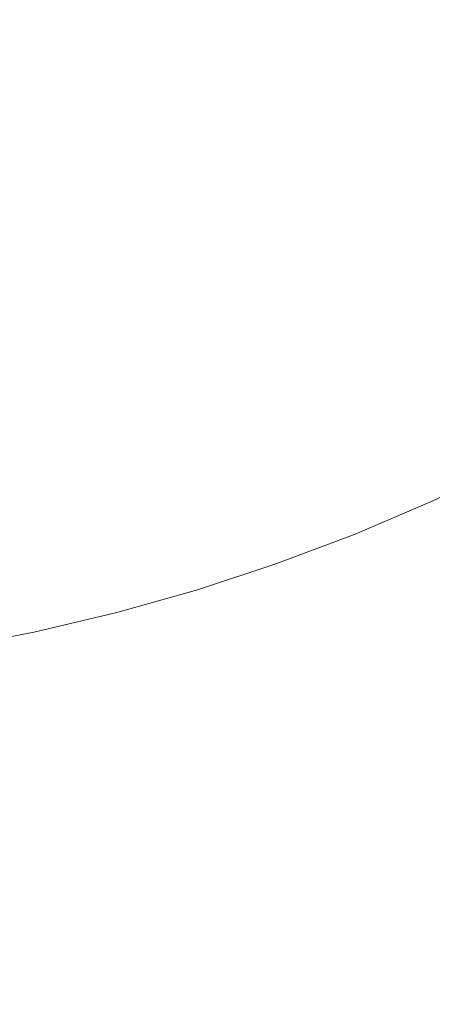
# Model space of a CAD drawing. Header units: centimetres. Extents: x -26 to 27.3, y -25.3 to -23.5.
# Tile 118 of 200: x 9.2702 to 9.3329, y -25.1099 to -24.9599. Entities that reach past the tile are written whole.
import ezdxf

# ---------------------------------------------------------------- set-up
doc = ezdxf.new("R2010")
doc.units = ezdxf.units.CM
doc.header["$LTSCALE"] = 2.54
doc.layers.add('Lucido design-1', color=7, linetype='Continuous')

# ---------------------------------------------------------------- blocks, each defined once
blk = doc.blocks.new('Gruppo-4-1')
at = {"color": 7, "linetype": 'Continuous', "lineweight": 9}
blk.add_3dface([(-25.89065, -23.55989, -349.28267), (-25.89065, -25.15989, -349.28267), (27.20935, -25.15989, -349.28267), (27.20935, -23.55989, -349.28267)], dxfattribs=at)
for points, invisible_edges in [([(9.34119, -24.95494, -350.05903), (9.33279, -24.96036, -350.05903), (9.33118, -24.95776, -350.05633), (9.33947, -24.95241, -350.05633)], 15), ([(9.32964, -24.95524, -350.05351), (9.32124, -24.96017, -350.05351), (9.31986, -24.95771, -350.05057), (9.32816, -24.95284, -350.05057)], 15), ([(9.28853, -24.95692, -350.0308), (9.28009, -24.9601, -350.0308), (9.27947, -24.95834, -350.02722), (9.28783, -24.95518, -350.02722)], 15), ([(9.29854, -24.9572, -350.03774), (9.29009, -24.96081, -350.03774), (9.28928, -24.9588, -350.03431), (9.29765, -24.95523, -350.03431)], 15), ([(9.30899, -24.9575, -350.04438), (9.30051, -24.96155, -350.04438), (9.29949, -24.9593, -350.04108), (9.30787, -24.95529, -350.04108)], 15), ([(9.31986, -24.95771, -350.05057), (9.31137, -24.96222, -350.05057), (9.31015, -24.9598, -350.04753), (9.31854, -24.95535, -350.04753)], 15), ([(9.33118, -24.95776, -350.05633), (9.32268, -24.96275, -350.05633), (9.32124, -24.96017, -350.05351), (9.32964, -24.95524, -350.05351)], 15), ([(9.34297, -24.95757, -350.0616), (9.33446, -24.96307, -350.0616), (9.33279, -24.96036, -350.05903), (9.34119, -24.95494, -350.05903)], 15), ([(9.27947, -24.95834, -350.02722), (9.27098, -24.96113, -350.02722), (9.27048, -24.95948, -350.02356), (9.27889, -24.95671, -350.02356)], 15), ([(9.28928, -24.9588, -350.03431), (9.28077, -24.96201, -350.03431), (9.28009, -24.9601, -350.0308), (9.28853, -24.95692, -350.0308)], 15), ([(9.27048, -24.95948, -350.02356), (9.26195, -24.9619, -350.02356), (9.26155, -24.96037, -350.01984), (9.27002, -24.95797, -350.01984)], 15), ([(9.28009, -24.9601, -350.0308), (9.27153, -24.96293, -350.0308), (9.27098, -24.96113, -350.02722), (9.27947, -24.95834, -350.02722)], 15), ([(9.29949, -24.9593, -350.04108), (9.29095, -24.96294, -350.04108), (9.29009, -24.96081, -350.03774), (9.29854, -24.9572, -350.03774)], 15), ([(9.31015, -24.9598, -350.04753), (9.30157, -24.9639, -350.04753), (9.30051, -24.96155, -350.04438), (9.30899, -24.9575, -350.04438)], 15), ([(9.32124, -24.96017, -350.05351), (9.31264, -24.96474, -350.05351), (9.31137, -24.96222, -350.05057), (9.31986, -24.95771, -350.05057)], 15), ([(9.33279, -24.96036, -350.05903), (9.32417, -24.96542, -350.05903), (9.32268, -24.96275, -350.05633), (9.33118, -24.95776, -350.05633)], 15), ([(9.27098, -24.96113, -350.02722), (9.26239, -24.96357, -350.02722), (9.26195, -24.9619, -350.02356), (9.27048, -24.95948, -350.02356)], 15), ([(9.29009, -24.96081, -350.03774), (9.28149, -24.96405, -350.03774), (9.28077, -24.96201, -350.03431), (9.28928, -24.9588, -350.03431)], 15), ([(9.30051, -24.96155, -350.04438), (9.29187, -24.96524, -350.04438), (9.29095, -24.96294, -350.04108), (9.29949, -24.9593, -350.04108)], 15), ([(9.31137, -24.96222, -350.05057), (9.30269, -24.96636, -350.05057), (9.30157, -24.9639, -350.04753), (9.31015, -24.9598, -350.04753)], 15), ([(9.27153, -24.96293, -350.0308), (9.26286, -24.96538, -350.0308), (9.26239, -24.96357, -350.02722), (9.27098, -24.96113, -350.02722)], 15), ([(9.28077, -24.96201, -350.03431), (9.27212, -24.96486, -350.03431), (9.27153, -24.96293, -350.0308), (9.28009, -24.9601, -350.0308)], 15), ([(9.29095, -24.96294, -350.04108), (9.28226, -24.96622, -350.04108), (9.28149, -24.96405, -350.03774), (9.29009, -24.96081, -350.03774)], 15), ([(9.32268, -24.96275, -350.05633), (9.31397, -24.96737, -350.05633), (9.31264, -24.96474, -350.05351), (9.32124, -24.96017, -350.05351)], 15), ([(9.33446, -24.96307, -350.0616), (9.32572, -24.96819, -350.0616), (9.32417, -24.96542, -350.05903), (9.33279, -24.96036, -350.05903)], 15), ([(9.27212, -24.96486, -350.03431), (9.26337, -24.96734, -350.03431), (9.26286, -24.96538, -350.0308), (9.27153, -24.96293, -350.0308)], 15), ([(9.28149, -24.96405, -350.03774), (9.27276, -24.96693, -350.03774), (9.27212, -24.96486, -350.03431), (9.28077, -24.96201, -350.03431)], 15), ([(9.29187, -24.96524, -350.04438), (9.28308, -24.96856, -350.04438), (9.28226, -24.96622, -350.04108), (9.29095, -24.96294, -350.04108)], 15), ([(9.30157, -24.9639, -350.04753), (9.29283, -24.96763, -350.04753), (9.29187, -24.96524, -350.04438), (9.30051, -24.96155, -350.04438)], 15), ([(9.31264, -24.96474, -350.05351), (9.30385, -24.96894, -350.05351), (9.30269, -24.96636, -350.05057), (9.31137, -24.96222, -350.05057)], 15), ([(9.32417, -24.96542, -350.05903), (9.31534, -24.97011, -350.05903), (9.31397, -24.96737, -350.05633), (9.32268, -24.96275, -350.05633)], 15), ([(9.28226, -24.96622, -350.04108), (9.27343, -24.96913, -350.04108), (9.27276, -24.96693, -350.03774), (9.28149, -24.96405, -350.03774)], 15), ([(9.30269, -24.96636, -350.05057), (9.29384, -24.97014, -350.05057), (9.29283, -24.96763, -350.04753), (9.30157, -24.9639, -350.04753)], 15), ([(9.33617, -24.96586, -350.06405), (9.32732, -24.97106, -350.06405), (9.32572, -24.96819, -350.0616), (9.33446, -24.96307, -350.0616)], 15), ([(9.27276, -24.96693, -350.03774), (9.26391, -24.96943, -350.03774), (9.26337, -24.96734, -350.03431), (9.27212, -24.96486, -350.03431)], 15), ([(9.29283, -24.96763, -350.04753), (9.28394, -24.97099, -350.04753), (9.28308, -24.96856, -350.04438), (9.29187, -24.96524, -350.04438)], 15), ([(9.31397, -24.96737, -350.05633), (9.30507, -24.97163, -350.05633), (9.30385, -24.96894, -350.05351), (9.31264, -24.96474, -350.05351)], 15), ([(9.32572, -24.96819, -350.0616), (9.31677, -24.97294, -350.0616), (9.31534, -24.97011, -350.05903), (9.32417, -24.96542, -350.05903)], 15), ([(9.33795, -24.96874, -350.06636), (9.32897, -24.97401, -350.06636), (9.32732, -24.97106, -350.06405), (9.33617, -24.96586, -350.06405)], 15), ([(9.27343, -24.96913, -350.04108), (9.26449, -24.97166, -350.04108), (9.26391, -24.96943, -350.03774), (9.27276, -24.96693, -350.03774)], 15), ([(9.28308, -24.96856, -350.04438), (9.27416, -24.9715, -350.04438), (9.27343, -24.96913, -350.04108), (9.28226, -24.96622, -350.04108)], 15), ([(9.30385, -24.96894, -350.05351), (9.29489, -24.97276, -350.05351), (9.29384, -24.97014, -350.05057), (9.30269, -24.96636, -350.05057)], 15), ([(9.31534, -24.97011, -350.05903), (9.30633, -24.97442, -350.05903), (9.30507, -24.97163, -350.05633), (9.31397, -24.96737, -350.05633)], 15), ([(9.28394, -24.97099, -350.04753), (9.27491, -24.97396, -350.04753), (9.27416, -24.9715, -350.04438), (9.28308, -24.96856, -350.04438)], 15), ([(9.29384, -24.97014, -350.05057), (9.28484, -24.97354, -350.05057), (9.28394, -24.97099, -350.04753), (9.29283, -24.96763, -350.04753)], 15), ([(9.30507, -24.97163, -350.05633), (9.29599, -24.9755, -350.05633), (9.29489, -24.97276, -350.05351), (9.30385, -24.96894, -350.05351)], 15), ([(9.32732, -24.97106, -350.06405), (9.31825, -24.97587, -350.06405), (9.31677, -24.97294, -350.0616), (9.32572, -24.96819, -350.0616)], 15), ([(9.33977, -24.9717, -350.06853), (9.33066, -24.97704, -350.06853), (9.32897, -24.97401, -350.06636), (9.33795, -24.96874, -350.06636)], 15), ([(9.27416, -24.9715, -350.04438), (9.26512, -24.97406, -350.04438), (9.26449, -24.97166, -350.04108), (9.27343, -24.96913, -350.04108)], 15), ([(9.29489, -24.97276, -350.05351), (9.28578, -24.9762, -350.05351), (9.28484, -24.97354, -350.05057), (9.29384, -24.97014, -350.05057)], 15), ([(9.31677, -24.97294, -350.0616), (9.30763, -24.97731, -350.0616), (9.30633, -24.97442, -350.05903), (9.31534, -24.97011, -350.05903)], 15), ([(9.27491, -24.97396, -350.04753), (9.26577, -24.97655, -350.04753), (9.26512, -24.97406, -350.04438), (9.27416, -24.9715, -350.04438)], 15), ([(9.28484, -24.97354, -350.05057), (9.2757, -24.97655, -350.05057), (9.27491, -24.97396, -350.04753), (9.28394, -24.97099, -350.04753)], 15), ([(9.30633, -24.97442, -350.05903), (9.29713, -24.97834, -350.05903), (9.29599, -24.9755, -350.05633), (9.30507, -24.97163, -350.05633)], 15), ([(9.32897, -24.97401, -350.06636), (9.31977, -24.97889, -350.06636), (9.31825, -24.97587, -350.06405), (9.32732, -24.97106, -350.06405)], 15), ([(9.34164, -24.97473, -350.07056), (9.3324, -24.98015, -350.07056), (9.33066, -24.97704, -350.06853), (9.33977, -24.9717, -350.06853)], 15), ([(9.29599, -24.9755, -350.05633), (9.28676, -24.97898, -350.05633), (9.28578, -24.9762, -350.05351), (9.29489, -24.97276, -350.05351)], 15), ([(9.31825, -24.97587, -350.06405), (9.30899, -24.9803, -350.06405), (9.30763, -24.97731, -350.0616), (9.31677, -24.97294, -350.0616)], 15), ([(9.2757, -24.97655, -350.05057), (9.26645, -24.97917, -350.05057), (9.26577, -24.97655, -350.04753), (9.27491, -24.97396, -350.04753)], 15), ([(9.28578, -24.9762, -350.05351), (9.27653, -24.97925, -350.05351), (9.2757, -24.97655, -350.05057), (9.28484, -24.97354, -350.05057)], 15), ([(9.30763, -24.97731, -350.0616), (9.29832, -24.98129, -350.0616), (9.29713, -24.97834, -350.05903), (9.30633, -24.97442, -350.05903)], 15), ([(9.33066, -24.97704, -350.06853), (9.32134, -24.98199, -350.06853), (9.31977, -24.97889, -350.06636), (9.32897, -24.97401, -350.06636)], 15), ([(9.34355, -24.97784, -350.07244), (9.33418, -24.98334, -350.07244), (9.3324, -24.98015, -350.07056), (9.34164, -24.97473, -350.07056)], 15), ([(9.28676, -24.97898, -350.05633), (9.2774, -24.98207, -350.05633), (9.27653, -24.97925, -350.05351), (9.28578, -24.9762, -350.05351)], 15), ([(9.29713, -24.97834, -350.05903), (9.28778, -24.98187, -350.05903), (9.28676, -24.97898, -350.05633), (9.29599, -24.9755, -350.05633)], 15), ([(9.31977, -24.97889, -350.06636), (9.31038, -24.98338, -350.06636), (9.30899, -24.9803, -350.06405), (9.31825, -24.97587, -350.06405)], 15), ([(9.27653, -24.97925, -350.05351), (9.26716, -24.9819, -350.05351), (9.26645, -24.97917, -350.05057), (9.2757, -24.97655, -350.05057)], 15), ([(9.30899, -24.9803, -350.06405), (9.29954, -24.98433, -350.06405), (9.29832, -24.98129, -350.0616), (9.30763, -24.97731, -350.0616)], 15), ([(9.3324, -24.98015, -350.07056), (9.32294, -24.98518, -350.07056), (9.32134, -24.98199, -350.06853), (9.33066, -24.97704, -350.06853)], 15), ([(9.2774, -24.98207, -350.05633), (9.2679, -24.98476, -350.05633), (9.26716, -24.9819, -350.05351), (9.27653, -24.97925, -350.05351)], 15), ([(9.28778, -24.98187, -350.05903), (9.27829, -24.985, -350.05903), (9.2774, -24.98207, -350.05633), (9.28676, -24.97898, -350.05633)], 15), ([(9.29832, -24.98129, -350.0616), (9.28884, -24.98486, -350.0616), (9.28778, -24.98187, -350.05903), (9.29713, -24.97834, -350.05903)], 15), ([(9.32134, -24.98199, -350.06853), (9.31181, -24.98655, -350.06853), (9.31038, -24.98338, -350.06636), (9.31977, -24.97889, -350.06636)], 15), ([(9.31038, -24.98338, -350.06636), (9.3008, -24.98747, -350.06636), (9.29954, -24.98433, -350.06405), (9.30899, -24.9803, -350.06405)], 15), ([(9.33418, -24.98334, -350.07244), (9.32458, -24.98843, -350.07244), (9.32294, -24.98518, -350.07056), (9.3324, -24.98015, -350.07056)], 15), ([(9.27829, -24.985, -350.05903), (9.26868, -24.98772, -350.05903), (9.2679, -24.98476, -350.05633), (9.2774, -24.98207, -350.05633)], 15), ([(9.28884, -24.98486, -350.0616), (9.27922, -24.98803, -350.0616), (9.27829, -24.985, -350.05903), (9.28778, -24.98187, -350.05903)], 15), ([(9.29954, -24.98433, -350.06405), (9.28993, -24.98796, -350.06405), (9.28884, -24.98486, -350.0616), (9.29832, -24.98129, -350.0616)], 15), ([(9.32294, -24.98518, -350.07056), (9.31328, -24.98979, -350.07056), (9.31181, -24.98655, -350.06853), (9.32134, -24.98199, -350.06853)], 15), ([(9.31181, -24.98655, -350.06853), (9.3021, -24.99069, -350.06853), (9.3008, -24.98747, -350.06636), (9.31038, -24.98338, -350.06636)], 15), ([(9.336, -24.98659, -350.07418), (9.32626, -24.99176, -350.07418), (9.32458, -24.98843, -350.07244), (9.33418, -24.98334, -350.07244)], 15), ([(9.27922, -24.98803, -350.0616), (9.26948, -24.99079, -350.0616), (9.26868, -24.98772, -350.05903), (9.27829, -24.985, -350.05903)], 15), ([(9.28993, -24.98796, -350.06405), (9.28018, -24.99117, -350.06405), (9.27922, -24.98803, -350.0616), (9.28884, -24.98486, -350.0616)], 15), ([(9.3008, -24.98747, -350.06636), (9.29106, -24.99114, -350.06636), (9.28993, -24.98796, -350.06405), (9.29954, -24.98433, -350.06405)], 15), ([(9.32458, -24.98843, -350.07244), (9.31478, -24.99312, -350.07244), (9.31328, -24.98979, -350.07056), (9.32294, -24.98518, -350.07056)], 15), ([(9.31328, -24.98979, -350.07056), (9.30343, -24.994, -350.07056), (9.3021, -24.99069, -350.06853), (9.31181, -24.98655, -350.06853)], 15), ([(9.33785, -24.9899, -350.07576), (9.32797, -24.99515, -350.07576), (9.32626, -24.99176, -350.07418), (9.336, -24.98659, -350.07418)], 15), ([(9.28018, -24.99117, -350.06405), (9.2703, -24.99397, -350.06405), (9.26948, -24.99079, -350.0616), (9.27922, -24.98803, -350.0616)], 15), ([(9.29106, -24.99114, -350.06636), (9.28117, -24.9944, -350.06636), (9.28018, -24.99117, -350.06405), (9.28993, -24.98796, -350.06405)], 15), ([(9.3021, -24.99069, -350.06853), (9.29222, -24.99442, -350.06853), (9.29106, -24.99114, -350.06636), (9.3008, -24.98747, -350.06636)], 15), ([(9.32626, -24.99176, -350.07418), (9.31631, -24.99651, -350.07418), (9.31478, -24.99312, -350.07244), (9.32458, -24.98843, -350.07244)], 15), ([(9.31478, -24.99312, -350.07244), (9.30479, -24.99738, -350.07244), (9.30343, -24.994, -350.07056), (9.31328, -24.98979, -350.07056)], 15), ([(9.33973, -24.99328, -350.07718), (9.32971, -24.9986, -350.07718), (9.32797, -24.99515, -350.07576), (9.33785, -24.9899, -350.07576)], 15), ([(9.2703, -24.99397, -350.06405), (9.26031, -24.99634, -350.06405), (9.25962, -24.99314, -350.0616), (9.26948, -24.99079, -350.0616)], 15), ([(9.28117, -24.9944, -350.06636), (9.27115, -24.99724, -350.06636), (9.2703, -24.99397, -350.06405), (9.28018, -24.99117, -350.06405)], 15), ([(9.29222, -24.99442, -350.06853), (9.28219, -24.99772, -350.06853), (9.28117, -24.9944, -350.06636), (9.29106, -24.99114, -350.06636)], 15), ([(9.30343, -24.994, -350.07056), (9.29341, -24.99778, -350.07056), (9.29222, -24.99442, -350.06853), (9.3021, -24.99069, -350.06853)], 15), ([(9.32797, -24.99515, -350.07576), (9.31788, -24.99997, -350.07576), (9.31631, -24.99651, -350.07418), (9.32626, -24.99176, -350.07418)], 15), ([(9.27115, -24.99724, -350.06636), (9.26103, -24.99965, -350.06636), (9.26031, -24.99634, -350.06405), (9.2703, -24.99397, -350.06405)], 15), ([(9.28219, -24.99772, -350.06853), (9.27203, -25.0006, -350.06853), (9.27115, -24.99724, -350.06636), (9.28117, -24.9944, -350.06636)], 15), ([(9.29341, -24.99778, -350.07056), (9.28323, -25.00113, -350.07056), (9.28219, -24.99772, -350.06853), (9.29222, -24.99442, -350.06853)], 15), ([(9.30479, -24.99738, -350.07244), (9.29462, -25.00122, -350.07244), (9.29341, -24.99778, -350.07056), (9.30343, -24.994, -350.07056)], 15), ([(9.31631, -24.99651, -350.07418), (9.30617, -25.00084, -350.07418), (9.30479, -24.99738, -350.07244), (9.31478, -24.99312, -350.07244)], 15), ([(9.34164, -24.9967, -350.07845), (9.33147, -25.0021, -350.07845), (9.32971, -24.9986, -350.07718), (9.33973, -24.99328, -350.07718)], 15), ([(9.32971, -24.9986, -350.07718), (9.31947, -25.00349, -350.07718), (9.31788, -24.99997, -350.07576), (9.32797, -24.99515, -350.07576)], 15), ([(9.27203, -25.0006, -350.06853), (9.26176, -25.00304, -350.06853), (9.26103, -24.99965, -350.06636), (9.27115, -24.99724, -350.06636)], 15), ([(9.30617, -25.00084, -350.07418), (9.29586, -25.00473, -350.07418), (9.29462, -25.00122, -350.07244), (9.30479, -24.99738, -350.07244)], 15), ([(9.31788, -24.99997, -350.07576), (9.30759, -25.00436, -350.07576), (9.30617, -25.00084, -350.07418), (9.31631, -24.99651, -350.07418)], 15), ([(9.34358, -25.00017, -350.07955), (9.33326, -25.00565, -350.07955), (9.33147, -25.0021, -350.07845), (9.34164, -24.9967, -350.07845)], 15), ([(9.28323, -25.00113, -350.07056), (9.27293, -25.00405, -350.07056), (9.27203, -25.0006, -350.06853), (9.28219, -24.99772, -350.06853)], 15), ([(9.29462, -25.00122, -350.07244), (9.2843, -25.00462, -350.07244), (9.28323, -25.00113, -350.07056), (9.29341, -24.99778, -350.07056)], 15), ([(9.33147, -25.0021, -350.07845), (9.32108, -25.00706, -350.07845), (9.31947, -25.00349, -350.07718), (9.32971, -24.9986, -350.07718)], 15), ([(9.31947, -25.00349, -350.07718), (9.30903, -25.00795, -350.07718), (9.30759, -25.00436, -350.07576), (9.31788, -24.99997, -350.07576)], 15), ([(9.27293, -25.00405, -350.07056), (9.26251, -25.00653, -350.07056), (9.26176, -25.00304, -350.06853), (9.27203, -25.0006, -350.06853)], 15), ([(9.2843, -25.00462, -350.07244), (9.27385, -25.00758, -350.07244), (9.27293, -25.00405, -350.07056), (9.28323, -25.00113, -350.07056)], 15), ([(9.29586, -25.00473, -350.07418), (9.28539, -25.00818, -350.07418), (9.2843, -25.00462, -350.07244), (9.29462, -25.00122, -350.07244)], 15), ([(9.30759, -25.00436, -350.07576), (9.29713, -25.00831, -350.07576), (9.29586, -25.00473, -350.07418), (9.30617, -25.00084, -350.07418)], 15), ([(9.32108, -25.00706, -350.07845), (9.31049, -25.01158, -350.07845), (9.30903, -25.00795, -350.07718), (9.31947, -25.00349, -350.07718)], 15), ([(9.33326, -25.00565, -350.07955), (9.32272, -25.01068, -350.07955), (9.32108, -25.00706, -350.07845), (9.33147, -25.0021, -350.07845)], 15), ([(9.27385, -25.00758, -350.07244), (9.26328, -25.01009, -350.07244), (9.26251, -25.00653, -350.07056), (9.27293, -25.00405, -350.07056)], 15), ([(9.28539, -25.00818, -350.07418), (9.27479, -25.01119, -350.07418), (9.27385, -25.00758, -350.07244), (9.2843, -25.00462, -350.07244)], 15), ([(9.29713, -25.00831, -350.07576), (9.2865, -25.01181, -350.07576), (9.28539, -25.00818, -350.07418), (9.29586, -25.00473, -350.07418)], 15), ([(9.30903, -25.00795, -350.07718), (9.29841, -25.01195, -350.07718), (9.29713, -25.00831, -350.07576), (9.30759, -25.00436, -350.07576)], 15), ([(9.33507, -25.00923, -350.08049), (9.32438, -25.01435, -350.08049), (9.32272, -25.01068, -350.07955), (9.33326, -25.00565, -350.07955)], 15), ([(9.27479, -25.01119, -350.07418), (9.26406, -25.01374, -350.07418), (9.26328, -25.01009, -350.07244), (9.27385, -25.00758, -350.07244)], 15), ([(9.31049, -25.01158, -350.07845), (9.29972, -25.01565, -350.07845), (9.29841, -25.01195, -350.07718), (9.30903, -25.00795, -350.07718)], 15), ([(9.32272, -25.01068, -350.07955), (9.31197, -25.01527, -350.07955), (9.31049, -25.01158, -350.07845), (9.32108, -25.00706, -350.07845)], 15), ([(9.2865, -25.01181, -350.07576), (9.27574, -25.01486, -350.07576), (9.27479, -25.01119, -350.07418), (9.28539, -25.00818, -350.07418)], 15), ([(9.29841, -25.01195, -350.07718), (9.28763, -25.0155, -350.07718), (9.2865, -25.01181, -350.07576), (9.29713, -25.00831, -350.07576)], 15), ([(9.3369, -25.01286, -350.08126), (9.32605, -25.01804, -350.08126), (9.32438, -25.01435, -350.08049), (9.33507, -25.00923, -350.08049)], 15), ([(9.32438, -25.01435, -350.08049), (9.31347, -25.019, -350.08049), (9.31197, -25.01527, -350.07955), (9.32272, -25.01068, -350.07955)], 15), ([(9.27574, -25.01486, -350.07576), (9.26486, -25.01745, -350.07576), (9.26406, -25.01374, -350.07418), (9.27479, -25.01119, -350.07418)], 15), ([(9.28763, -25.0155, -350.07718), (9.27672, -25.0186, -350.07718), (9.27574, -25.01486, -350.07576), (9.2865, -25.01181, -350.07576)], 15), ([(9.29972, -25.01565, -350.07845), (9.28878, -25.01925, -350.07845), (9.28763, -25.0155, -350.07718), (9.29841, -25.01195, -350.07718)], 15), ([(9.31197, -25.01527, -350.07955), (9.30104, -25.01939, -350.07955), (9.29972, -25.01565, -350.07845), (9.31049, -25.01158, -350.07845)], 15), ([(9.33874, -25.01651, -350.08187), (9.32773, -25.02177, -350.08187), (9.32605, -25.01804, -350.08126), (9.3369, -25.01286, -350.08126)], 15), ([(9.27672, -25.0186, -350.07718), (9.26567, -25.02122, -350.07718), (9.26486, -25.01745, -350.07576), (9.27574, -25.01486, -350.07576)], 15), ([(9.31347, -25.019, -350.08049), (9.30238, -25.02318, -350.08049), (9.30104, -25.01939, -350.07955), (9.31197, -25.01527, -350.07955)], 15), ([(9.32605, -25.01804, -350.08126), (9.31498, -25.02276, -350.08126), (9.31347, -25.019, -350.08049), (9.32438, -25.01435, -350.08049)], 15), ([(9.28878, -25.01925, -350.07845), (9.2777, -25.02239, -350.07845), (9.27672, -25.0186, -350.07718), (9.28763, -25.0155, -350.07718)], 15), ([(9.30104, -25.01939, -350.07955), (9.28995, -25.02305, -350.07955), (9.28878, -25.01925, -350.07845), (9.29972, -25.01565, -350.07845)], 15), ([(9.34059, -25.02018, -350.08231), (9.32943, -25.02552, -350.08231), (9.32773, -25.02177, -350.08187), (9.33874, -25.01651, -350.08187)], 15), ([(9.32773, -25.02177, -350.08187), (9.31651, -25.02656, -350.08187), (9.31498, -25.02276, -350.08126), (9.32605, -25.01804, -350.08126)], 15), ([(9.2777, -25.02239, -350.07845), (9.2665, -25.02506, -350.07845), (9.26567, -25.02122, -350.07718), (9.27672, -25.0186, -350.07718)], 15), ([(9.28995, -25.02305, -350.07955), (9.2787, -25.02624, -350.07955), (9.2777, -25.02239, -350.07845), (9.28878, -25.01925, -350.07845)], 15), ([(9.30238, -25.02318, -350.08049), (9.29112, -25.02689, -350.08049), (9.28995, -25.02305, -350.07955), (9.30104, -25.01939, -350.07955)], 15), ([(9.31498, -25.02276, -350.08126), (9.30373, -25.02701, -350.08126), (9.30238, -25.02318, -350.08049), (9.31347, -25.019, -350.08049)], 15), ([(9.34245, -25.02387, -350.08257), (9.33113, -25.02928, -350.08257), (9.32943, -25.02552, -350.08231), (9.34059, -25.02018, -350.08231)], 15), ([(9.2787, -25.02624, -350.07955), (9.26734, -25.02894, -350.07955), (9.2665, -25.02506, -350.07845), (9.2777, -25.02239, -350.07845)], 15), ([(9.31651, -25.02656, -350.08187), (9.3051, -25.03086, -350.08187), (9.30373, -25.02701, -350.08126), (9.31498, -25.02276, -350.08126)], 15), ([(9.32943, -25.02552, -350.08231), (9.31804, -25.03037, -350.08231), (9.31651, -25.02656, -350.08187), (9.32773, -25.02177, -350.08187)], 15), ([(9.29112, -25.02689, -350.08049), (9.27972, -25.03012, -350.08049), (9.2787, -25.02624, -350.07955), (9.28995, -25.02305, -350.07955)], 15), ([(9.30373, -25.02701, -350.08126), (9.29231, -25.03077, -350.08126), (9.29112, -25.02689, -350.08049), (9.30238, -25.02318, -350.08049)], 15), ([(9.34441, -25.02777, -350.08267), (9.33292, -25.03326, -350.08267), (9.33113, -25.02928, -350.08257), (9.34245, -25.02387, -350.08257)], 14), ([(9.33113, -25.02928, -350.08257), (9.31958, -25.03421, -350.08257), (9.31804, -25.03037, -350.08231), (9.32943, -25.02552, -350.08231)], 15), ([(9.27972, -25.03012, -350.08049), (9.26818, -25.03287, -350.08049), (9.26734, -25.02894, -350.07955), (9.2787, -25.02624, -350.07955)], 15), ([(9.29231, -25.03077, -350.08126), (9.28074, -25.03405, -350.08126), (9.27972, -25.03012, -350.08049), (9.29112, -25.02689, -350.08049)], 15), ([(9.3051, -25.03086, -350.08187), (9.29351, -25.03468, -350.08187), (9.29231, -25.03077, -350.08126), (9.30373, -25.02701, -350.08126)], 15), ([(9.31804, -25.03037, -350.08231), (9.30647, -25.03474, -350.08231), (9.3051, -25.03086, -350.08187), (9.31651, -25.02656, -350.08187)], 15), ([(9.28074, -25.03405, -350.08126), (9.26904, -25.03683, -350.08126), (9.26818, -25.03287, -350.08049), (9.27972, -25.03012, -350.08049)], 15), ([(9.31958, -25.03421, -350.08257), (9.30784, -25.03864, -350.08257), (9.30647, -25.03474, -350.08231), (9.31804, -25.03037, -350.08231)], 15), ([(9.33292, -25.03326, -350.08267), (9.32121, -25.03825, -350.08267), (9.31958, -25.03421, -350.08257), (9.33113, -25.02928, -350.08257)], 14), ([(9.29351, -25.03468, -350.08187), (9.28177, -25.03801, -350.08187), (9.28074, -25.03405, -350.08126), (9.29231, -25.03077, -350.08126)], 15), ([(9.30647, -25.03474, -350.08231), (9.29471, -25.03862, -350.08231), (9.29351, -25.03468, -350.08187), (9.3051, -25.03086, -350.08187)], 15), ([(9.32121, -25.03825, -350.08267), (9.33292, -25.03326, -350.08267), (27.20935, -25.15989, -350.08267)], 10), ([(9.28177, -25.03801, -350.08187), (9.2699, -25.04083, -350.08187), (9.26904, -25.03683, -350.08126), (9.28074, -25.03405, -350.08126)], 15), ([(9.29471, -25.03862, -350.08231), (9.28281, -25.04199, -350.08231), (9.28177, -25.03801, -350.08187), (9.29351, -25.03468, -350.08187)], 15), ([(9.30784, -25.03864, -350.08257), (9.29592, -25.04257, -350.08257), (9.29471, -25.03862, -350.08231), (9.30647, -25.03474, -350.08231)], 15), ([(9.32121, -25.03825, -350.08267), (9.30929, -25.04275, -350.08267), (9.30784, -25.03864, -350.08257), (9.31958, -25.03421, -350.08257)], 14), ([(9.28281, -25.04199, -350.08231), (9.27077, -25.04485, -350.08231), (9.2699, -25.04083, -350.08187), (9.28177, -25.03801, -350.08187)], 15), ([(9.29592, -25.04257, -350.08257), (9.28385, -25.04599, -350.08257), (9.28281, -25.04199, -350.08231), (9.29471, -25.03862, -350.08231)], 15), ([(9.30929, -25.04275, -350.08267), (9.2972, -25.04674, -350.08267), (9.29592, -25.04257, -350.08257), (9.30784, -25.03864, -350.08257)], 14), ([(27.20935, -25.15989, -350.08267), (9.30929, -25.04275, -350.08267), (9.32121, -25.03825, -350.08267)], 9), ([(9.27077, -25.04485, -350.08231), (9.25862, -25.0472, -350.08231), (9.25792, -25.04315, -350.08187), (9.2699, -25.04083, -350.08187)], 15), ([(9.28385, -25.04599, -350.08257), (9.27164, -25.04889, -350.08257), (9.27077, -25.04485, -350.08231), (9.28281, -25.04199, -350.08231)], 15), ([(9.2972, -25.04674, -350.08267), (9.28495, -25.05021, -350.08267), (9.28385, -25.04599, -350.08257), (9.29592, -25.04257, -350.08257)], 14), ([(9.2972, -25.04674, -350.08267), (9.30929, -25.04275, -350.08267), (27.20935, -25.15989, -350.08267)], 10), ([(9.27164, -25.04889, -350.08257), (9.25932, -25.05128, -350.08257), (9.25862, -25.0472, -350.08231), (9.27077, -25.04485, -350.08231)], 15), ([(9.28495, -25.05021, -350.08267), (9.27256, -25.05315, -350.08267), (9.27164, -25.04889, -350.08257), (9.28385, -25.04599, -350.08257)], 14), ([(9.28495, -25.05021, -350.08267), (9.2972, -25.04674, -350.08267), (27.20935, -25.15989, -350.08267)], 10), ([(9.27256, -25.05315, -350.08267), (9.26005, -25.05557, -350.08267), (9.25932, -25.05128, -350.08257), (9.27164, -25.04889, -350.08257)], 14), ([(27.20935, -25.15989, -350.08267), (9.27256, -25.05315, -350.08267), (9.28495, -25.05021, -350.08267)], 9), ([(27.20935, -25.15989, -350.08267), (9.26005, -25.05557, -350.08267), (9.27256, -25.05315, -350.08267)], 9), ([(9.24746, -25.05746, -350.08267), (9.26005, -25.05557, -350.08267), (27.20935, -25.15989, -350.08267)], 10), ([(27.20935, -25.15989, -350.08267), (9.23479, -25.05881, -350.08267), (9.24746, -25.05746, -350.08267)], 9), ([(9.22209, -25.05962, -350.08267), (9.23479, -25.05881, -350.08267), (27.20935, -25.15989, -350.08267)], 10), ([(9.20935, -25.05989, -350.08267), (27.20935, -25.15989, -350.08267), (-25.89065, -25.15989, -350.08267)], 9), ([(27.20935, -25.15989, -350.08267), (9.20935, -25.05989, -350.08267), (9.22209, -25.05962, -350.08267)], 9)]:
    blk.add_3dface(points, dxfattribs=dict(at, invisible_edges=invisible_edges))

msp = doc.modelspace()

# ---------------------------------------------------------------- block references
at = {"layer": 'Lucido design-1', "color": 7}
msp.add_blockref('Gruppo-4-1', (0, 0), dxfattribs=at)

doc.saveas('drawing.dxf')
